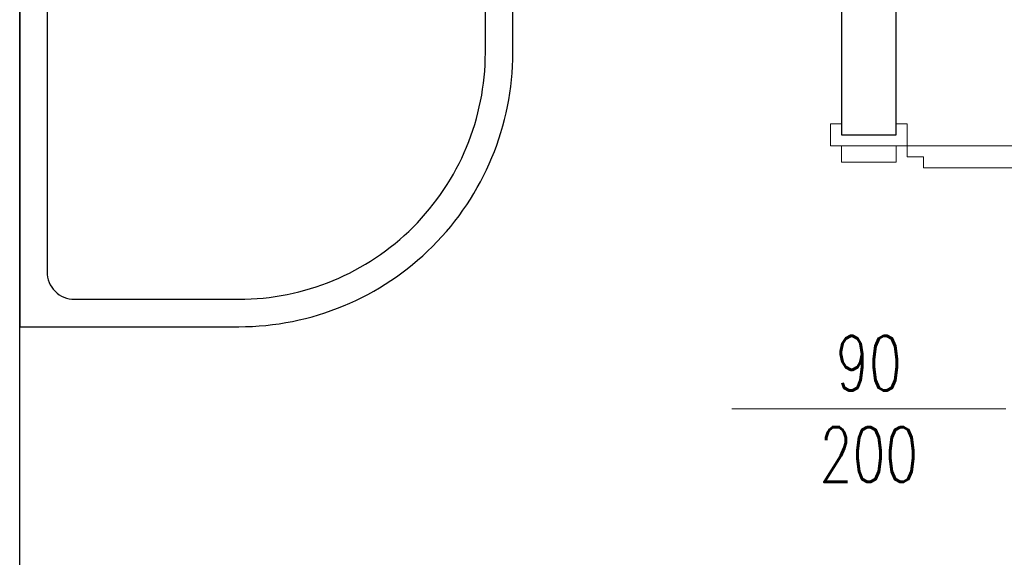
# Model space of a CAD drawing. Header units: millimetres. Extents: x 6161 to 8965, y -9035 to -5431.
# Tile 95 of 256: x 7364 to 7544, y -6772 to -6674. Entities that reach past the tile are written whole.
import ezdxf

# ---------------------------------------------------------------- set-up
doc = ezdxf.new("R2010")
doc.units = ezdxf.units.MM
doc.linetypes.add('DASHED', pattern=[19.05, 12.7, -6.35])
doc.layers.add('drzwi', color=30, linetype='Continuous', lineweight=20)
doc.layers.add('Wyposazenie Wew - Urzadzenia Sanitarne', color=6, linetype='Continuous')
doc.layers.add('Ściany', color=7, linetype='Continuous')
doc.styles.add('JACEK_07', font='SIMPLEX.SHX', dxfattribs={"width": 0.7})

# ---------------------------------------------------------------- blocks, each defined once
blk = doc.blocks.new('*U577')
blk.add_lwpolyline([(4, 7), (4, 10), (6, 10), (6, 100), (4, 100), (4, 103), (2, 103), (2, 7)], close=True)
at = {"color": 7}
blk.add_lwpolyline([(50, 25), (50, -25)], dxfattribs=at)
for points in [[(-2, -5), (0, -5), (0, 5), (-2, 5), (-2, 7), (2, 7), (2, 5), (2, -7), (-2, -7), (-2, -5)], [(102, -5), (100, -5), (100, 5), (102, 5), (102, 7), (98, 7), (98, 5), (98, -7), (102, -7), (102, -5)], [(2, 5), (5, 5), (5, -5), (2, -5)], [(98, 5), (95, 5), (95, -5), (98, -5)]]:
    blk.add_lwpolyline(points)
at = {"linetype": 'DASHED'}
blk.add_arc((2, 7), 96, 360, 90, dxfattribs=at)
at = {"color": 7, "insert": (50, 0), "char_height": 10, "width": 10, "attachment_point": 5, "rotation": 90, "style": 'JACEK_07'}
blk.add_mtext('90\\P200', dxfattribs=at)

msp = doc.modelspace()

# ---------------------------------------------------------------- linework, layer by layer
at = {"layer": 'Wyposazenie Wew - Urzadzenia Sanitarne'}
for points in [[(7364.03, -6639.85), (7364.03, -6729.85), (7404.03, -6729.85, 0.414214), (7454.03, -6679.85), (7454.03, -6639.85)], [(7369.03, -6649.85), (7369.03, -6719.85, 0.414214), (7374.03, -6724.85), (7404.03, -6724.85, 0.414214), (7449.03, -6679.85), (7449.03, -6649.85, 0.414214), (7444.03, -6644.85), (7374.03, -6644.85, 0.414214)]]:
    msp.add_lwpolyline(points, format="xyb", close=True, dxfattribs=at)
at = {"layer": 'Ściany'}
for points in [[(7799.67, -7008.32), (7524.03, -7008.32), (7524.03, -6794.85), (7514.03, -6794.85), (7514.03, -6898.32), (7504.03, -6898.32), (7504.03, -6908.32), (7514.03, -6908.32), (7514.03, -7008.32), (7374.03, -7008.32), (7374.03, -6908.32), (7414.03, -6908.32), (7414.03, -6898.32), (7364.03, -6898.32), (7364.03, -6639.85)], [(7514.03, -6639.85), (7514.03, -6694.85), (7524.03, -6694.85), (7524.03, -6639.85)]]:
    msp.add_lwpolyline(points, dxfattribs=at)

# ---------------------------------------------------------------- block references
at = {"layer": 'drzwi', "rotation": 270}
msp.add_blockref('*U577', (7519.03, -6694.85), dxfattribs=at)

doc.saveas('drawing.dxf')
